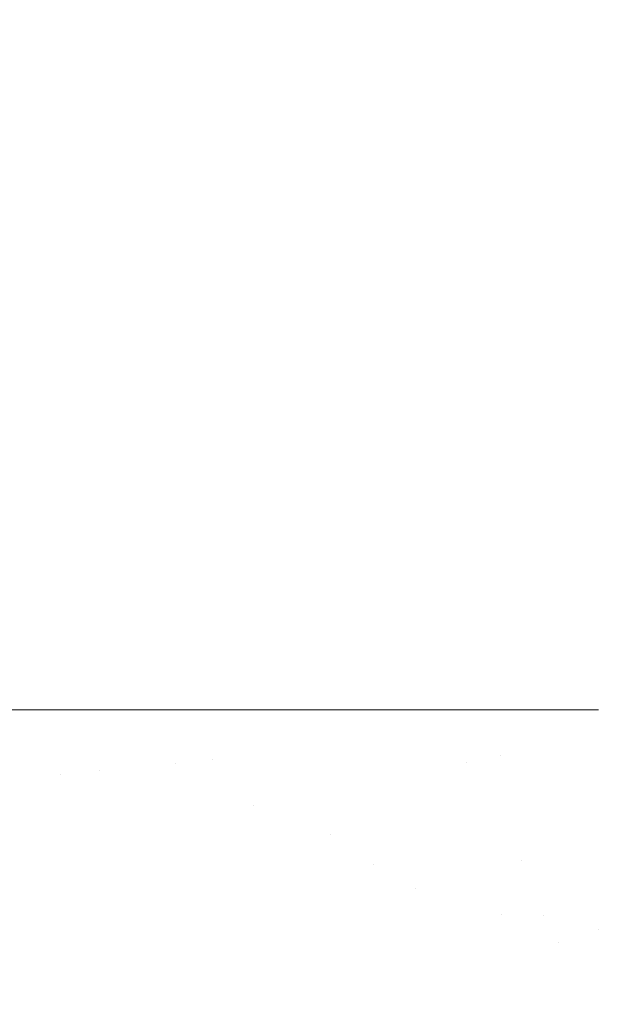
# Model space of a CAD drawing. Header units: centimetres. Extents: x -17.1 to 18.2, y 4.2 to 6.
# Tile 37 of 256: x -17.044 to -17.0246, y 4.2903 to 4.3234. Entities that reach past the tile are written whole.
import ezdxf

# ---------------------------------------------------------------- set-up
doc = ezdxf.new("R2010")
doc.units = ezdxf.units.CM
doc.header["$LTSCALE"] = 2.54
doc.layers.add('Lucido design-1', color=7, linetype='Continuous')

# ---------------------------------------------------------------- blocks, each defined once
blk = doc.blocks.new('Gruppo-3-1')
at = {"color": 7, "linetype": 'Continuous', "lineweight": 9}
for points, invisible_edges in [([(-17.045335, 5.900212, -2277.014743), (-17.044046, 5.900212, -2277.015526), (-17.044046, 4.300212, -2277.015526), (-17.045335, 4.300212, -2277.014743)], 10), ([(-17.042078, 5.900212, -2276.227727), (-17.044046, 5.900212, -2276.228814), (-17.044046, 4.300212, -2276.228814), (-17.042712, 4.300212, -2276.228077)], 10), ([(-17.042712, 4.300212, -2277.016263), (-17.044046, 4.300212, -2277.015526), (-17.044046, 5.900212, -2277.015526), (-17.042712, 5.900212, -2277.016263)], 10), ([(-17.042712, 4.300212, -2276.228077), (-17.042078, 4.300212, -2276.227727), (-17.042078, 5.900212, -2276.227727)], 10), ([(-17.042712, 5.900212, -2277.016263), (-17.042078, 5.900212, -2277.016613), (-17.042078, 4.300212, -2277.016613), (-17.042712, 4.300212, -2277.016263)], 10), ([(-17.042078, 4.300212, -2276.227727), (-17.040135, 4.300212, -2276.226756), (-17.040135, 5.900212, -2276.226756), (-17.041414, 5.900212, -2276.227395)], 10), ([(-17.041414, 5.900212, -2276.227395), (-17.042078, 5.900212, -2276.227727), (-17.042078, 4.300212, -2276.227727)], 10), ([(-17.041414, 4.300212, -2277.016945), (-17.042078, 4.300212, -2277.016613), (-17.042078, 5.900212, -2277.016613), (-17.041414, 5.900212, -2277.016945)], 10), ([(-17.041414, 5.900212, -2277.016945), (-17.040135, 5.900212, -2277.017584), (-17.040135, 4.300212, -2277.017584), (-17.041414, 4.300212, -2277.016945)], 10), ([(-17.038216, 5.900212, -2276.225895), (-17.040135, 5.900212, -2276.226756), (-17.040135, 4.300212, -2276.226756), (-17.038849, 4.300212, -2276.226179)], 10), ([(-17.038216, 4.300212, -2277.018445), (-17.040135, 4.300212, -2277.017584), (-17.040135, 5.900212, -2277.017584), (-17.038849, 5.900212, -2277.018161)], 10), ([(-17.038849, 4.300212, -2276.226179), (-17.038216, 4.300212, -2276.225895), (-17.038216, 5.900212, -2276.225895)], 10), ([(-17.038849, 5.900212, -2277.018161), (-17.038216, 5.900212, -2277.018445), (-17.038216, 4.300212, -2277.018445)], 10), ([(-17.037583, 5.900212, -2276.225642), (-17.038216, 5.900212, -2276.225895), (-17.038216, 4.300212, -2276.225895), (-17.037583, 4.300212, -2276.225642)], 10), ([(-17.037583, 4.300212, -2277.018698), (-17.038216, 4.300212, -2277.018445), (-17.038216, 5.900212, -2277.018445), (-17.037583, 5.900212, -2277.018698)], 10), ([(-17.037583, 4.300212, -2276.225642), (-17.036333, 4.300212, -2276.225142), (-17.036333, 5.900212, -2276.225142), (-17.037583, 5.900212, -2276.225642)], 10), ([(-17.037583, 5.900212, -2277.018698), (-17.036333, 5.900212, -2277.019198), (-17.036333, 4.300212, -2277.019198), (-17.037583, 4.300212, -2277.018698)], 10), ([(-17.036333, 4.300212, -2276.225142), (-17.036319, 4.300212, -2276.225136), (-17.036319, 5.900212, -2276.225136), (-17.036333, 5.900212, -2276.225142)], 10), ([(-17.036333, 5.900212, -2277.019198), (-17.036319, 5.900212, -2277.019204), (-17.036319, 4.300212, -2277.019204), (-17.036333, 4.300212, -2277.019198)], 10), ([(-17.036319, 5.900212, -2276.225136), (-17.036319, 4.300212, -2276.225136), (-17.034443, 4.300212, -2276.224474), (-17.034443, 5.900212, -2276.224474)], 5), ([(-17.036319, 4.300212, -2277.019204), (-17.036319, 5.900212, -2277.019204), (-17.034443, 5.900212, -2277.019866), (-17.034443, 4.300212, -2277.019866)], 5), ([(-17.032587, 5.900212, -2276.223904), (-17.034443, 5.900212, -2276.224474), (-17.034443, 4.300212, -2276.224474), (-17.033863, 4.300212, -2276.224296)], 10), ([(-17.034443, 5.900212, -2277.019866), (-17.032587, 5.900212, -2277.020436), (-17.032587, 4.300212, -2277.020436), (-17.033863, 4.300212, -2277.020044)], 10), ([(-17.033863, 4.300212, -2277.020044), (-17.034443, 4.300212, -2277.019866), (-17.034443, 5.900212, -2277.019866)], 10), ([(-17.033863, 4.300212, -2276.224296), (-17.032587, 4.300212, -2276.223904), (-17.032587, 5.900212, -2276.223904)], 10), ([(-17.030749, 5.900212, -2276.22342), (-17.032587, 5.900212, -2276.223904), (-17.032587, 4.300212, -2276.223904), (-17.031451, 4.300212, -2276.223605)], 10), ([(-17.031451, 4.300212, -2277.020735), (-17.032587, 4.300212, -2277.020436), (-17.032587, 5.900212, -2277.020436), (-17.031451, 5.900212, -2277.020735)], 10), ([(-17.031451, 4.300212, -2276.223605), (-17.030749, 4.300212, -2276.22342), (-17.030749, 5.900212, -2276.22342)], 10), ([(-17.031451, 5.900212, -2277.020735), (-17.030749, 5.900212, -2277.02092), (-17.030749, 4.300212, -2277.02092), (-17.031451, 4.300212, -2277.020735)], 10), ([(-17.028926, 5.900212, -2276.22302), (-17.030749, 5.900212, -2276.22342), (-17.030749, 4.300212, -2276.22342), (-17.029099, 4.300212, -2276.223058)], 10), ([(-17.030749, 5.900212, -2277.02092), (-17.028926, 5.900212, -2277.02132), (-17.028926, 4.300212, -2277.02132), (-17.030268, 4.300212, -2277.021025)], 10), ([(-17.030268, 4.300212, -2277.021025), (-17.030749, 4.300212, -2277.02092), (-17.030749, 5.900212, -2277.02092)], 10), ([(-17.029099, 4.300212, -2276.223058), (-17.028926, 4.300212, -2276.22302), (-17.028926, 5.900212, -2276.22302)], 10), ([(-17.027944, 5.900212, -2276.222846), (-17.028926, 5.900212, -2276.22302), (-17.028926, 4.300212, -2276.22302), (-17.027117, 4.300212, -2276.2227)], 10), ([(-17.027944, 4.300212, -2277.021494), (-17.028926, 4.300212, -2277.02132), (-17.028926, 5.900212, -2277.02132), (-17.027944, 5.900212, -2277.021494)], 10), ([(-17.027117, 4.300212, -2276.2227), (-17.027117, 5.900212, -2276.2227), (-17.027944, 5.900212, -2276.222846)], 9), ([(-17.027944, 5.900212, -2277.021494), (-17.027117, 5.900212, -2277.02164), (-17.027117, 4.300212, -2277.02164), (-17.027944, 4.300212, -2277.021494)], 10), ([(-17.026806, 5.900212, -2276.222658), (-17.027117, 5.900212, -2276.2227), (-17.027117, 4.300212, -2276.2227), (-17.026806, 4.300212, -2276.222658)], 10), ([(-17.027117, 5.900212, -2277.02164), (-17.025319, 5.900212, -2277.021883), (-17.025319, 4.300212, -2277.021883), (-17.026806, 4.300212, -2277.021682)], 10), ([(-17.026806, 4.300212, -2277.021682), (-17.027117, 4.300212, -2277.02164), (-17.027117, 5.900212, -2277.02164)], 10), ([(-17.026806, 4.300212, -2276.222658), (-17.025319, 4.300212, -2276.222457), (-17.025319, 5.900212, -2276.222457), (-17.026806, 5.900212, -2276.222658)], 10), ([(-17.023532, 5.900212, -2276.222288), (-17.025319, 5.900212, -2276.222457), (-17.025319, 4.300212, -2276.222457), (-17.024576, 4.300212, -2276.222387)], 10), ([(-17.024576, 4.300212, -2277.021953), (-17.025319, 4.300212, -2277.021883), (-17.025319, 5.900212, -2277.021883), (-17.024576, 5.900212, -2277.021953)], 10), ([(-17.045289, 4.297776, -2276.229588), (-17.043975, 4.297904, -2276.228801), (-17.044046, 4.300212, -2276.228814), (-17.045335, 4.300212, -2276.229597)], 11), ([(-17.045335, 4.300212, -2277.014743), (-17.044046, 4.300212, -2277.015526), (-17.043975, 4.297904, -2277.015539), (-17.045289, 4.297776, -2277.014752)], 14), ([(-17.042712, 4.300212, -2276.228077), (-17.044046, 4.300212, -2276.228814), (-17.043975, 4.297904, -2276.228801), (-17.04267, 4.298031, -2276.228068)], 14), ([(-17.04267, 4.298031, -2277.016272), (-17.043975, 4.297904, -2277.015539), (-17.044046, 4.300212, -2277.015526), (-17.042712, 4.300212, -2277.016263)], 11), ([(-17.042078, 4.300212, -2276.227727), (-17.042712, 4.300212, -2276.228077), (-17.04267, 4.298031, -2276.228068)], 10), ([(-17.04267, 4.298031, -2277.016272), (-17.042712, 4.300212, -2277.016263), (-17.042078, 4.300212, -2277.016613)], 9), ([(-17.04267, 4.298031, -2276.228068), (-17.041374, 4.298158, -2276.227386), (-17.042078, 4.300212, -2276.227727)], 11), ([(-17.041374, 4.298158, -2277.016954), (-17.04267, 4.298031, -2277.016272), (-17.042078, 4.300212, -2277.016613)], 11), ([(-17.04013, 4.300212, -2276.226754), (-17.042078, 4.300212, -2276.227727), (-17.041374, 4.298158, -2276.227386), (-17.040089, 4.298283, -2276.226754)], 14), ([(-17.042078, 4.300212, -2277.016613), (-17.041414, 4.300212, -2277.016945), (-17.041374, 4.298158, -2277.016954)], 10), ([(-17.040089, 4.298283, -2277.017586), (-17.041374, 4.298158, -2277.016954), (-17.041414, 4.300212, -2277.016945), (-17.04013, 4.300212, -2277.017586)], 11), ([(-17.040089, 4.298283, -2276.226754), (-17.038814, 4.298407, -2276.22617), (-17.038849, 4.300212, -2276.226179), (-17.04013, 4.300212, -2276.226754)], 11), ([(-17.04013, 4.300212, -2277.017586), (-17.038216, 4.300212, -2277.018445), (-17.038814, 4.298407, -2277.01817), (-17.040089, 4.298283, -2277.017586)], 14), ([(-17.038216, 4.300212, -2276.225895), (-17.038849, 4.300212, -2276.226179), (-17.038814, 4.298407, -2276.22617)], 10), ([(-17.038814, 4.298407, -2276.22617), (-17.037551, 4.298531, -2276.225633), (-17.037583, 4.300212, -2276.225642), (-17.038216, 4.300212, -2276.225895)], 11), ([(-17.038814, 4.298407, -2277.01817), (-17.038216, 4.300212, -2277.018445), (-17.037583, 4.300212, -2277.018698), (-17.037551, 4.298531, -2277.018707)], 13), ([(-17.036333, 4.300212, -2276.225142), (-17.037583, 4.300212, -2276.225642), (-17.037551, 4.298531, -2276.225633)], 10), ([(-17.037551, 4.298531, -2277.018707), (-17.037583, 4.300212, -2277.018698), (-17.036333, 4.300212, -2277.019198)], 9), ([(-17.037551, 4.298531, -2276.225633), (-17.036192, 4.297, -2276.225141), (-17.036333, 4.300212, -2276.225142)], 11), ([(-17.036333, 4.300212, -2277.019198), (-17.036192, 4.297, -2277.019198), (-17.037551, 4.298531, -2277.018707)], 11), ([(-17.036319, 4.300212, -2276.225136), (-17.036333, 4.300212, -2276.225142), (-17.036192, 4.297, -2276.225141)], 10), ([(-17.036192, 4.297, -2277.019198), (-17.036333, 4.300212, -2277.019198), (-17.036319, 4.300212, -2277.019204)], 9), ([(-17.036192, 4.297, -2276.225141), (-17.034962, 4.297249, -2276.224693), (-17.034443, 4.300212, -2276.224474), (-17.036319, 4.300212, -2276.225136)], 11), ([(-17.036319, 4.300212, -2277.019204), (-17.034443, 4.300212, -2277.019866), (-17.034962, 4.297249, -2277.019646), (-17.036192, 4.297, -2277.019198)], 14), ([(-17.034962, 4.297249, -2276.224693), (-17.033746, 4.297495, -2276.224288), (-17.033863, 4.300212, -2276.224296), (-17.034443, 4.300212, -2276.224474)], 11), ([(-17.034443, 4.300212, -2277.019866), (-17.033863, 4.300212, -2277.020044), (-17.033746, 4.297495, -2277.020052), (-17.034962, 4.297249, -2277.019646)], 14), ([(-17.032587, 4.300212, -2276.223904), (-17.033863, 4.300212, -2276.224296), (-17.033746, 4.297495, -2276.224288), (-17.032543, 4.297738, -2276.223922)], 14), ([(-17.032543, 4.297738, -2277.020418), (-17.033746, 4.297495, -2277.020052), (-17.033863, 4.300212, -2277.020044), (-17.032587, 4.300212, -2277.020436)], 11), ([(-17.032543, 4.297738, -2276.223922), (-17.031355, 4.297978, -2276.223596), (-17.031451, 4.300212, -2276.223605), (-17.032587, 4.300212, -2276.223904)], 11), ([(-17.032587, 4.300212, -2277.020436), (-17.031451, 4.300212, -2277.020735), (-17.031355, 4.297978, -2277.020744), (-17.032543, 4.297738, -2277.020418)], 14), ([(-17.030749, 4.300212, -2276.22342), (-17.031451, 4.300212, -2276.223605), (-17.031355, 4.297978, -2276.223596), (-17.030181, 4.298216, -2276.223307)], 14), ([(-17.031355, 4.297978, -2277.020744), (-17.031451, 4.300212, -2277.020735), (-17.030749, 4.300212, -2277.02092)], 9), ([(-17.030749, 4.300212, -2277.02092), (-17.030268, 4.300212, -2277.021025), (-17.030181, 4.298216, -2277.021032), (-17.031355, 4.297978, -2277.020744)], 14), ([(-17.030181, 4.298216, -2276.223307), (-17.029022, 4.29845, -2276.223055), (-17.029099, 4.300212, -2276.223058), (-17.030749, 4.300212, -2276.22342)], 11), ([(-17.030268, 4.300212, -2277.021025), (-17.028926, 4.300212, -2277.02132), (-17.029022, 4.29845, -2277.021285), (-17.030181, 4.298216, -2277.021032)], 14), ([(-17.028926, 4.300212, -2276.22302), (-17.029099, 4.300212, -2276.223058), (-17.029022, 4.29845, -2276.223055)], 10), ([(-17.029022, 4.29845, -2276.223055), (-17.027878, 4.298681, -2276.222837), (-17.027117, 4.300212, -2276.2227), (-17.028926, 4.300212, -2276.22302)], 11), ([(-17.029022, 4.29845, -2277.021285), (-17.028926, 4.300212, -2277.02132), (-17.027944, 4.300212, -2277.021494), (-17.027878, 4.298681, -2277.021503)], 13), ([(-17.027878, 4.298681, -2277.021503), (-17.027944, 4.300212, -2277.021494), (-17.027117, 4.300212, -2277.02164)], 9), ([(-17.027878, 4.298681, -2276.222837), (-17.02675, 4.298909, -2276.222653), (-17.026806, 4.300212, -2276.222658), (-17.027117, 4.300212, -2276.2227)], 11), ([(-17.027117, 4.300212, -2277.02164), (-17.02764, 4.296983, -2277.021503), (-17.027878, 4.298681, -2277.021503)], 11), ([(-17.027117, 4.300212, -2277.02164), (-17.026806, 4.300212, -2277.021682), (-17.026547, 4.297465, -2277.021687), (-17.02764, 4.296983, -2277.021503)], 14), ([(-17.025319, 4.300212, -2276.222457), (-17.026806, 4.300212, -2276.222658), (-17.02675, 4.298909, -2276.222653), (-17.025637, 4.299135, -2276.2225)], 14), ([(-17.025469, 4.297939, -2277.02184), (-17.026547, 4.297465, -2277.021687), (-17.026806, 4.300212, -2277.021682), (-17.025319, 4.300212, -2277.021883)], 11), ([(-17.025637, 4.299135, -2276.2225), (-17.024539, 4.299356, -2276.222378), (-17.024576, 4.300212, -2276.222387), (-17.025319, 4.300212, -2276.222457)], 11), ([(-17.025319, 4.300212, -2277.021883), (-17.024576, 4.300212, -2277.021953), (-17.024406, 4.298407, -2277.021962), (-17.025469, 4.297939, -2277.02184)], 14), ([(-17.025469, 4.297939, -2276.2225), (-17.024406, 4.298407, -2276.222378), (-17.024539, 4.299356, -2276.222378), (-17.025637, 4.299135, -2276.2225)], 15), ([(-17.02764, 4.296983, -2276.222837), (-17.026547, 4.297465, -2276.222653), (-17.02675, 4.298909, -2276.222653), (-17.027878, 4.298681, -2276.222837)], 15), ([(-17.025637, 4.299135, -2276.2225), (-17.02675, 4.298909, -2276.222653), (-17.026547, 4.297465, -2276.222653), (-17.025469, 4.297939, -2276.2225)], 15), ([(-17.027878, 4.298681, -2276.222837), (-17.029022, 4.29845, -2276.223055), (-17.028748, 4.296495, -2276.223055), (-17.02764, 4.296983, -2276.222837)], 15), ([(-17.027878, 4.298681, -2277.021503), (-17.02764, 4.296983, -2277.021503), (-17.028748, 4.296495, -2277.021285), (-17.029022, 4.29845, -2277.021285)], 15), ([(-17.040089, 4.298283, -2276.226754), (-17.041374, 4.298158, -2276.227386), (-17.041231, 4.295981, -2276.227386), (-17.039954, 4.296239, -2276.226754)], 15), ([(-17.039954, 4.296239, -2277.017586), (-17.041231, 4.295981, -2277.016954), (-17.041374, 4.298158, -2277.016954), (-17.040089, 4.298283, -2277.017586)], 15), ([(-17.039954, 4.296239, -2276.226754), (-17.038688, 4.296495, -2276.22617), (-17.038814, 4.298407, -2276.22617), (-17.040089, 4.298283, -2276.226754)], 15), ([(-17.040089, 4.298283, -2277.017586), (-17.038814, 4.298407, -2277.01817), (-17.038688, 4.296495, -2277.01817), (-17.039954, 4.296239, -2277.017586)], 15), ([(-17.038814, 4.298407, -2276.22617), (-17.038688, 4.296495, -2276.22617), (-17.037434, 4.296749, -2276.225633), (-17.037551, 4.298531, -2276.225633)], 15), ([(-17.037551, 4.298531, -2277.018707), (-17.037434, 4.296749, -2277.018707), (-17.038688, 4.296495, -2277.01817), (-17.038814, 4.298407, -2277.01817)], 15), ([(-17.037551, 4.298531, -2276.225633), (-17.037434, 4.296749, -2276.225633), (-17.036192, 4.297, -2276.225141)], 11), ([(-17.036192, 4.297, -2277.019198), (-17.037434, 4.296749, -2277.018707), (-17.037551, 4.298531, -2277.018707)], 11), ([(-17.029871, 4.296001, -2276.223307), (-17.028748, 4.296495, -2276.223055), (-17.029022, 4.29845, -2276.223055), (-17.030181, 4.298216, -2276.223307)], 15), ([(-17.030181, 4.298216, -2277.021032), (-17.029022, 4.29845, -2277.021285), (-17.028748, 4.296495, -2277.021285), (-17.029871, 4.296001, -2277.021032)], 15), ([(-17.02514, 4.296655, -2276.2225), (-17.024145, 4.297388, -2276.222378), (-17.024406, 4.298407, -2276.222378), (-17.025469, 4.297939, -2276.2225)], 15), ([(-17.025469, 4.297939, -2277.02184), (-17.024406, 4.298407, -2277.021962), (-17.024145, 4.297388, -2277.021962), (-17.02514, 4.296655, -2277.02184)], 15), ([(-17.04267, 4.298031, -2276.228068), (-17.043975, 4.297904, -2276.228801), (-17.043815, 4.295459, -2276.228801), (-17.042518, 4.295721, -2276.228068)], 15), ([(-17.042518, 4.295721, -2277.016272), (-17.043815, 4.295459, -2277.015539), (-17.043975, 4.297904, -2277.015539), (-17.04267, 4.298031, -2277.016272)], 15), ([(-17.042518, 4.295721, -2276.228068), (-17.041231, 4.295981, -2276.227386), (-17.041374, 4.298158, -2276.227386), (-17.04267, 4.298031, -2276.228068)], 15), ([(-17.04267, 4.298031, -2277.016272), (-17.041374, 4.298158, -2277.016954), (-17.041231, 4.295981, -2277.016954), (-17.042518, 4.295721, -2277.016272)], 15), ([(-17.032159, 4.294993, -2276.223922), (-17.031008, 4.2955, -2276.223596), (-17.031355, 4.297978, -2276.223596), (-17.032543, 4.297738, -2276.223922)], 15), ([(-17.032543, 4.297738, -2277.020418), (-17.031355, 4.297978, -2277.020744), (-17.031008, 4.2955, -2277.020744), (-17.032159, 4.294993, -2277.020418)], 15), ([(-17.030181, 4.298216, -2276.223307), (-17.031355, 4.297978, -2276.223596), (-17.031008, 4.2955, -2276.223596), (-17.029871, 4.296001, -2276.223307)], 15), ([(-17.029871, 4.296001, -2277.021032), (-17.031008, 4.2955, -2277.020744), (-17.031355, 4.297978, -2277.020744), (-17.030181, 4.298216, -2277.021032)], 15), ([(-17.025469, 4.297939, -2276.2225), (-17.026547, 4.297465, -2276.222653), (-17.02615, 4.295912, -2276.222653), (-17.02514, 4.296655, -2276.2225)], 15), ([(-17.02514, 4.296655, -2277.02184), (-17.02615, 4.295912, -2277.021687), (-17.026547, 4.297465, -2277.021687), (-17.025469, 4.297939, -2277.02184)], 15), ([(-17.045119, 4.295195, -2276.229588), (-17.043815, 4.295459, -2276.228801), (-17.043975, 4.297904, -2276.228801), (-17.045289, 4.297776, -2276.229588)], 15), ([(-17.045289, 4.297776, -2277.014752), (-17.043975, 4.297904, -2277.015539), (-17.043815, 4.295459, -2277.015539), (-17.045119, 4.295195, -2277.014752)], 15), ([(-17.032159, 4.294993, -2276.223922), (-17.032543, 4.297738, -2276.223922), (-17.033746, 4.297495, -2276.224288), (-17.033579, 4.296022, -2276.224288)], 15), ([(-17.033579, 4.296022, -2277.020052), (-17.033746, 4.297495, -2277.020052), (-17.032543, 4.297738, -2277.020418), (-17.032159, 4.294993, -2277.020418)], 15), ([(-17.03478, 4.295642, -2276.224693), (-17.034962, 4.297249, -2276.224693), (-17.036192, 4.297, -2276.225141), (-17.035994, 4.295259, -2276.225141)], 15), ([(-17.035994, 4.295259, -2277.019198), (-17.036192, 4.297, -2277.019198), (-17.034962, 4.297249, -2277.019646), (-17.03478, 4.295642, -2277.019646)], 15), ([(-17.033579, 4.296022, -2276.224288), (-17.033746, 4.297495, -2276.224288), (-17.034962, 4.297249, -2276.224693), (-17.03478, 4.295642, -2276.224693)], 15), ([(-17.03478, 4.295642, -2277.019646), (-17.034962, 4.297249, -2277.019646), (-17.033746, 4.297495, -2277.020052), (-17.033579, 4.296022, -2277.020052)], 15), ([(-17.027173, 4.295159, -2276.222837), (-17.02615, 4.295912, -2276.222653), (-17.026547, 4.297465, -2276.222653), (-17.02764, 4.296983, -2276.222837)], 15), ([(-17.02764, 4.296983, -2277.021503), (-17.026547, 4.297465, -2277.021687), (-17.02615, 4.295912, -2277.021687), (-17.027173, 4.295159, -2277.021503)], 15), ([(-17.024609, 4.295342, -2276.2225), (-17.023723, 4.296345, -2276.222378), (-17.024145, 4.297388, -2276.222378), (-17.02514, 4.296655, -2276.2225)], 15), ([(-17.02514, 4.296655, -2277.02184), (-17.024145, 4.297388, -2277.021962), (-17.023723, 4.296345, -2277.021962), (-17.024609, 4.295342, -2277.02184)], 15), ([(-17.035994, 4.295259, -2276.225141), (-17.036192, 4.297, -2276.225141), (-17.037434, 4.296749, -2276.225633), (-17.037221, 4.294871, -2276.225633)], 15), ([(-17.037221, 4.294871, -2277.018707), (-17.037434, 4.296749, -2277.018707), (-17.036192, 4.297, -2277.019198), (-17.035994, 4.295259, -2277.019198)], 15), ([(-17.027173, 4.295159, -2276.222837), (-17.02764, 4.296983, -2276.222837), (-17.028748, 4.296495, -2276.223055), (-17.028517, 4.295459, -2276.223055)], 15), ([(-17.027173, 4.295159, -2277.021503), (-17.028211, 4.294395, -2277.021285), (-17.028748, 4.296495, -2277.021285), (-17.02764, 4.296983, -2277.021503)], 15), ([(-17.037221, 4.294871, -2276.225633), (-17.037434, 4.296749, -2276.225633), (-17.038688, 4.296495, -2276.22617), (-17.03846, 4.29448, -2276.22617)], 15), ([(-17.03846, 4.29448, -2277.01817), (-17.038688, 4.296495, -2277.01817), (-17.037434, 4.296749, -2277.018707), (-17.037221, 4.294871, -2277.018707)], 15), ([(-17.02514, 4.296655, -2276.2225), (-17.02615, 4.295912, -2276.222653), (-17.025507, 4.294325, -2276.222653), (-17.024609, 4.295342, -2276.2225)], 15), ([(-17.024609, 4.295342, -2277.02184), (-17.025507, 4.294325, -2277.021687), (-17.02615, 4.295912, -2277.021687), (-17.02514, 4.296655, -2277.02184)], 15), ([(-17.03971, 4.294085, -2276.226754), (-17.03846, 4.29448, -2276.22617), (-17.038688, 4.296495, -2276.22617), (-17.039954, 4.296239, -2276.226754)], 15), ([(-17.039954, 4.296239, -2277.017586), (-17.038688, 4.296495, -2277.01817), (-17.03846, 4.29448, -2277.01817), (-17.03971, 4.294085, -2277.017586)], 15), ([(-17.029609, 4.294826, -2276.223307), (-17.028517, 4.295459, -2276.223055), (-17.028748, 4.296495, -2276.223055), (-17.029871, 4.296001, -2276.223307)], 15), ([(-17.029871, 4.296001, -2277.021032), (-17.028748, 4.296495, -2277.021285), (-17.028211, 4.294395, -2277.021285), (-17.029262, 4.293621, -2277.021032)], 15), ([(-17.023843, 4.294097, -2276.2225), (-17.023115, 4.295356, -2276.222378), (-17.023723, 4.296345, -2276.222378), (-17.024609, 4.295342, -2276.2225)], 15), ([(-17.024609, 4.295342, -2277.02184), (-17.023723, 4.296345, -2277.021962), (-17.023115, 4.295356, -2277.021962), (-17.023843, 4.294097, -2277.02184)], 15), ([(-17.042242, 4.293286, -2276.228068), (-17.040971, 4.293687, -2276.227386), (-17.041231, 4.295981, -2276.227386), (-17.042518, 4.295721, -2276.228068)], 15), ([(-17.042518, 4.295721, -2277.016272), (-17.041231, 4.295981, -2277.016954), (-17.040971, 4.293687, -2277.016954), (-17.042242, 4.293286, -2277.016272)], 15), ([(-17.039954, 4.296239, -2276.226754), (-17.041231, 4.295981, -2276.227386), (-17.040971, 4.293687, -2276.227386), (-17.03971, 4.294085, -2276.226754)], 15), ([(-17.03971, 4.294085, -2277.017586), (-17.040971, 4.293687, -2277.016954), (-17.041231, 4.295981, -2277.016954), (-17.039954, 4.296239, -2277.017586)], 15), ([(-17.03478, 4.295642, -2276.224693), (-17.034502, 4.293961, -2276.224693), (-17.033324, 4.29448, -2276.224288), (-17.033579, 4.296022, -2276.224288)], 15), ([(-17.033579, 4.296022, -2277.020052), (-17.033324, 4.29448, -2277.020052), (-17.034502, 4.293961, -2277.019646), (-17.03478, 4.295642, -2277.019646)], 15), ([(-17.033579, 4.296022, -2276.224288), (-17.033324, 4.29448, -2276.224288), (-17.032159, 4.294993, -2276.223922)], 11), ([(-17.032159, 4.294993, -2277.020418), (-17.033324, 4.29448, -2277.020052), (-17.033579, 4.296022, -2277.020052)], 11), ([(-17.029871, 4.296001, -2276.223307), (-17.031008, 4.2955, -2276.223596), (-17.030715, 4.294186, -2276.223596), (-17.029609, 4.294826, -2276.223307)], 15), ([(-17.030715, 4.294186, -2277.020744), (-17.031008, 4.2955, -2277.020744), (-17.029871, 4.296001, -2277.021032), (-17.029262, 4.293621, -2277.021032)], 15), ([(-17.042518, 4.295721, -2276.228068), (-17.043815, 4.295459, -2276.228801), (-17.043522, 4.292882, -2276.228801), (-17.042242, 4.293286, -2276.228068)], 15), ([(-17.042242, 4.293286, -2277.016272), (-17.043522, 4.292882, -2277.015539), (-17.043815, 4.295459, -2277.015539), (-17.042518, 4.295721, -2277.016272)], 15), ([(-17.035994, 4.295259, -2276.225141), (-17.035693, 4.293437, -2276.225141), (-17.034502, 4.293961, -2276.224693), (-17.03478, 4.295642, -2276.224693)], 15), ([(-17.03478, 4.295642, -2277.019646), (-17.034502, 4.293961, -2277.019646), (-17.035693, 4.293437, -2277.019198), (-17.035994, 4.295259, -2277.019198)], 15), ([(-17.026418, 4.293293, -2276.222837), (-17.025507, 4.294325, -2276.222653), (-17.02615, 4.295912, -2276.222653), (-17.027173, 4.295159, -2276.222837)], 15), ([(-17.027173, 4.295159, -2277.021503), (-17.02615, 4.295912, -2277.021687), (-17.025507, 4.294325, -2277.021687), (-17.026418, 4.293293, -2277.021503)], 15), ([(-17.044811, 4.292475, -2276.229588), (-17.043522, 4.292882, -2276.228801), (-17.043815, 4.295459, -2276.228801), (-17.045119, 4.295195, -2276.229588)], 15), ([(-17.045119, 4.295195, -2277.014752), (-17.043815, 4.295459, -2277.015539), (-17.043522, 4.292882, -2277.015539), (-17.044811, 4.292475, -2277.014752)], 15), ([(-17.037221, 4.294871, -2276.225633), (-17.036896, 4.292907, -2276.225633), (-17.035693, 4.293437, -2276.225141), (-17.035994, 4.295259, -2276.225141)], 15), ([(-17.035994, 4.295259, -2277.019198), (-17.035693, 4.293437, -2277.019198), (-17.036896, 4.292907, -2277.018707), (-17.037221, 4.294871, -2277.018707)], 15), ([(-17.031834, 4.293538, -2276.223922), (-17.030715, 4.294186, -2276.223596), (-17.031008, 4.2955, -2276.223596), (-17.032159, 4.294993, -2276.223922)], 15), ([(-17.031834, 4.293538, -2277.020418), (-17.032159, 4.294993, -2277.020418), (-17.031008, 4.2955, -2277.020744), (-17.030715, 4.294186, -2277.020744)], 15), ([(-17.029262, 4.293621, -2276.223307), (-17.028211, 4.294395, -2276.223055), (-17.028517, 4.295459, -2276.223055), (-17.029609, 4.294826, -2276.223307)], 15), ([(-17.028517, 4.295459, -2276.223055), (-17.028211, 4.294395, -2276.223055), (-17.027173, 4.295159, -2276.222837)], 11), ([(-17.024609, 4.295342, -2276.2225), (-17.025507, 4.294325, -2276.222653), (-17.024582, 4.292819, -2276.222653), (-17.023843, 4.294097, -2276.2225)], 15), ([(-17.023843, 4.294097, -2277.02184), (-17.024582, 4.292819, -2277.021687), (-17.025507, 4.294325, -2277.021687), (-17.024609, 4.295342, -2277.02184)], 15), ([(-17.032159, 4.294993, -2276.223922), (-17.033324, 4.29448, -2276.224288), (-17.032967, 4.292882, -2276.224288), (-17.031834, 4.293538, -2276.223922)], 15), ([(-17.032967, 4.292882, -2277.020052), (-17.033324, 4.29448, -2277.020052), (-17.032159, 4.294993, -2277.020418), (-17.031834, 4.293538, -2277.020418)], 15), ([(-17.026418, 4.293293, -2276.222837), (-17.027173, 4.295159, -2276.222837), (-17.028211, 4.294395, -2276.223055), (-17.027822, 4.293319, -2276.223055)], 15), ([(-17.027822, 4.293319, -2277.021285), (-17.028211, 4.294395, -2277.021285), (-17.027173, 4.295159, -2277.021503), (-17.026418, 4.293293, -2277.021503)], 15), ([(-17.03846, 4.29448, -2276.22617), (-17.038111, 4.292372, -2276.22617), (-17.036896, 4.292907, -2276.225633), (-17.037221, 4.294871, -2276.225633)], 15), ([(-17.037221, 4.294871, -2277.018707), (-17.036896, 4.292907, -2277.018707), (-17.038111, 4.292372, -2277.01817), (-17.03846, 4.29448, -2277.01817)], 15), ([(-17.029609, 4.294826, -2276.223307), (-17.030715, 4.294186, -2276.223596), (-17.030327, 4.292838, -2276.223596), (-17.029262, 4.293621, -2276.223307)], 15), ([(-17.039337, 4.291832, -2276.226754), (-17.038111, 4.292372, -2276.22617), (-17.03846, 4.29448, -2276.22617), (-17.03971, 4.294085, -2276.226754)], 15), ([(-17.03971, 4.294085, -2277.017586), (-17.03846, 4.29448, -2277.01817), (-17.038111, 4.292372, -2277.01817), (-17.039337, 4.291832, -2277.017586)], 15), ([(-17.034113, 4.292218, -2276.224693), (-17.032967, 4.292882, -2276.224288), (-17.033324, 4.29448, -2276.224288), (-17.034502, 4.293961, -2276.224693)], 15), ([(-17.034502, 4.293961, -2277.019646), (-17.033324, 4.29448, -2277.020052), (-17.032967, 4.292882, -2277.020052), (-17.034113, 4.292218, -2277.019646)], 15), ([(-17.028821, 4.292402, -2276.223307), (-17.027822, 4.293319, -2276.223055), (-17.028211, 4.294395, -2276.223055), (-17.029262, 4.293621, -2276.223307)], 15), ([(-17.029262, 4.293621, -2277.021032), (-17.028211, 4.294395, -2277.021285), (-17.027822, 4.293319, -2277.021285), (-17.028821, 4.292402, -2277.021032)], 15), ([(-17.024582, 4.292819, -2276.222653), (-17.025507, 4.294325, -2276.222653), (-17.026418, 4.293293, -2276.222837), (-17.025918, 4.292386, -2276.222837)], 15), ([(-17.025918, 4.292386, -2277.021503), (-17.026418, 4.293293, -2277.021503), (-17.025507, 4.294325, -2277.021687), (-17.024582, 4.292819, -2277.021687)], 15), ([(-17.03971, 4.294085, -2276.226754), (-17.040971, 4.293687, -2276.227386), (-17.040574, 4.291287, -2276.227386), (-17.039337, 4.291832, -2276.226754)], 15), ([(-17.039337, 4.291832, -2277.017586), (-17.040574, 4.291287, -2277.016954), (-17.040971, 4.293687, -2277.016954), (-17.03971, 4.294085, -2277.017586)], 15), ([(-17.034502, 4.293961, -2276.224693), (-17.035693, 4.293437, -2276.225141), (-17.035271, 4.291547, -2276.225141), (-17.034113, 4.292218, -2276.224693)], 15), ([(-17.034113, 4.292218, -2277.019646), (-17.035271, 4.291547, -2277.019198), (-17.035693, 4.293437, -2277.019198), (-17.034502, 4.293961, -2277.019646)], 15), ([(-17.031404, 4.292044, -2276.223922), (-17.030327, 4.292838, -2276.223596), (-17.030715, 4.294186, -2276.223596), (-17.031834, 4.293538, -2276.223922)], 15), ([(-17.030715, 4.294186, -2277.020744), (-17.030327, 4.292838, -2277.020744), (-17.031404, 4.292044, -2277.020418), (-17.031834, 4.293538, -2277.020418)], 15), ([(-17.029262, 4.293621, -2277.021032), (-17.030327, 4.292838, -2277.020744), (-17.030715, 4.294186, -2277.020744)], 11), ([(-17.023843, 4.294097, -2276.2225), (-17.024582, 4.292819, -2276.222653), (-17.024009, 4.292146, -2276.222653), (-17.023369, 4.29354, -2276.2225)], 15), ([(-17.023369, 4.29354, -2277.02184), (-17.024009, 4.292146, -2277.021687), (-17.024582, 4.292819, -2277.021687), (-17.023843, 4.294097, -2277.02184)], 15), ([(-17.04182, 4.290738, -2276.228068), (-17.040574, 4.291287, -2276.227386), (-17.040971, 4.293687, -2276.227386), (-17.042242, 4.293286, -2276.228068)], 15), ([(-17.042242, 4.293286, -2277.016272), (-17.040971, 4.293687, -2277.016954), (-17.040574, 4.291287, -2277.016954), (-17.04182, 4.290738, -2277.016272)], 15), ([(-17.029262, 4.293621, -2276.223307), (-17.030327, 4.292838, -2276.223596), (-17.029833, 4.291473, -2276.223596), (-17.028821, 4.292402, -2276.223307)], 15), ([(-17.028821, 4.292402, -2277.021032), (-17.029833, 4.291473, -2277.020744), (-17.030327, 4.292838, -2277.020744), (-17.029262, 4.293621, -2277.021032)], 15), ([(-17.042242, 4.293286, -2276.228068), (-17.043522, 4.292882, -2276.228801), (-17.043076, 4.290185, -2276.228801), (-17.04182, 4.290738, -2276.228068)], 15), ([(-17.04182, 4.290738, -2277.016272), (-17.043076, 4.290185, -2277.015539), (-17.043522, 4.292882, -2277.015539), (-17.042242, 4.293286, -2277.016272)], 15), ([(-17.036441, 4.29087, -2276.225633), (-17.035271, 4.291547, -2276.225141), (-17.035693, 4.293437, -2276.225141), (-17.036896, 4.292907, -2276.225633)], 15), ([(-17.036896, 4.292907, -2277.018707), (-17.035693, 4.293437, -2277.019198), (-17.035271, 4.291547, -2277.019198), (-17.036441, 4.29087, -2277.018707)], 15), ([(-17.031834, 4.293538, -2276.223922), (-17.032967, 4.292882, -2276.224288), (-17.032495, 4.291242, -2276.224288), (-17.031404, 4.292044, -2276.223922)], 15), ([(-17.031834, 4.293538, -2277.020418), (-17.031404, 4.292044, -2277.020418), (-17.032495, 4.291242, -2277.020052), (-17.032967, 4.292882, -2277.020052)], 15), ([(-17.028277, 4.291188, -2276.223307), (-17.027342, 4.292247, -2276.223055), (-17.027822, 4.293319, -2276.223055), (-17.028821, 4.292402, -2276.223307)], 15), ([(-17.028821, 4.292402, -2277.021032), (-17.027822, 4.293319, -2277.021285), (-17.027342, 4.292247, -2277.021285), (-17.028277, 4.291188, -2277.021032)], 15), ([(-17.027822, 4.293319, -2276.223055), (-17.027342, 4.292247, -2276.223055), (-17.026418, 4.293293, -2276.222837)], 11), ([(-17.026418, 4.293293, -2277.021503), (-17.027342, 4.292247, -2277.021285), (-17.027822, 4.293319, -2277.021285)], 11), ([(-17.025918, 4.292386, -2276.222837), (-17.026418, 4.293293, -2276.222837), (-17.027342, 4.292247, -2276.223055), (-17.026765, 4.291203, -2276.223055)], 15), ([(-17.026765, 4.291203, -2277.021285), (-17.027342, 4.292247, -2277.021285), (-17.026418, 4.293293, -2277.021503), (-17.025918, 4.292386, -2277.021503)], 15), ([(-17.044339, 4.289629, -2276.229588), (-17.043076, 4.290185, -2276.228801), (-17.043522, 4.292882, -2276.228801), (-17.044811, 4.292475, -2276.229588)], 15), ([(-17.044811, 4.292475, -2277.014752), (-17.043522, 4.292882, -2277.015539), (-17.043076, 4.290185, -2277.015539), (-17.044339, 4.289629, -2277.014752)], 15), ([(-17.036896, 4.292907, -2276.225633), (-17.038111, 4.292372, -2276.22617), (-17.037623, 4.290185, -2276.22617), (-17.036441, 4.29087, -2276.225633)], 15), ([(-17.036441, 4.29087, -2277.018707), (-17.037623, 4.290185, -2277.01817), (-17.038111, 4.292372, -2277.01817), (-17.036896, 4.292907, -2277.018707)], 15), ([(-17.033598, 4.29043, -2276.224693), (-17.032495, 4.291242, -2276.224288), (-17.032967, 4.292882, -2276.224288), (-17.034113, 4.292218, -2276.224693)], 15), ([(-17.034113, 4.292218, -2277.019646), (-17.032967, 4.292882, -2277.020052), (-17.032495, 4.291242, -2277.020052), (-17.033598, 4.29043, -2277.019646)], 15), ([(-17.030858, 4.290533, -2276.223922), (-17.029833, 4.291473, -2276.223596), (-17.030327, 4.292838, -2276.223596), (-17.031404, 4.292044, -2276.223922)], 15), ([(-17.031404, 4.292044, -2277.020418), (-17.030327, 4.292838, -2277.020744), (-17.029833, 4.291473, -2277.020744), (-17.030858, 4.290533, -2277.020418)], 15), ([(-17.025918, 4.292386, -2276.222837), (-17.02533, 4.291524, -2276.222837), (-17.024582, 4.292819, -2276.222653)], 11), ([(-17.024582, 4.292819, -2277.021687), (-17.02533, 4.291524, -2277.021503), (-17.025918, 4.292386, -2277.021503)], 11), ([(-17.024657, 4.290732, -2276.222837), (-17.024009, 4.292146, -2276.222653), (-17.024582, 4.292819, -2276.222653), (-17.02533, 4.291524, -2276.222837)], 15), ([(-17.02533, 4.291524, -2277.021503), (-17.024582, 4.292819, -2277.021687), (-17.024009, 4.292146, -2277.021687), (-17.024657, 4.290732, -2277.021503)], 15), ([(-17.038815, 4.289495, -2276.226754), (-17.037623, 4.290185, -2276.22617), (-17.038111, 4.292372, -2276.22617), (-17.039337, 4.291832, -2276.226754)], 15), ([(-17.039337, 4.291832, -2277.017586), (-17.038111, 4.292372, -2277.01817), (-17.037623, 4.290185, -2277.01817), (-17.038815, 4.289495, -2277.017586)], 15), ([(-17.028821, 4.292402, -2276.223307), (-17.029833, 4.291473, -2276.223596), (-17.029225, 4.290115, -2276.223596), (-17.028277, 4.291188, -2276.223307)], 15), ([(-17.028277, 4.291188, -2277.021032), (-17.029225, 4.290115, -2277.020744), (-17.029833, 4.291473, -2277.020744), (-17.028821, 4.292402, -2277.021032)], 15), ([(-17.026765, 4.291203, -2276.223055), (-17.026089, 4.290211, -2276.223055), (-17.02533, 4.291524, -2276.222837), (-17.025918, 4.292386, -2276.222837)], 15), ([(-17.025918, 4.292386, -2277.021503), (-17.02533, 4.291524, -2277.021503), (-17.026089, 4.290211, -2277.021285), (-17.026765, 4.291203, -2277.021285)], 15), ([(-17.034113, 4.292218, -2276.224693), (-17.035271, 4.291547, -2276.225141), (-17.034713, 4.289609, -2276.225141), (-17.033598, 4.29043, -2276.224693)], 15), ([(-17.033598, 4.29043, -2277.019646), (-17.034713, 4.289609, -2277.019198), (-17.035271, 4.291547, -2277.019198), (-17.034113, 4.292218, -2277.019646)], 15), ([(-17.031404, 4.292044, -2276.223922), (-17.032495, 4.291242, -2276.224288), (-17.031895, 4.289582, -2276.224288), (-17.030858, 4.290533, -2276.223922)], 15), ([(-17.030858, 4.290533, -2277.020418), (-17.031895, 4.289582, -2277.020052), (-17.032495, 4.291242, -2277.020052), (-17.031404, 4.292044, -2277.020418)], 15), ([(-17.027624, 4.290005, -2276.223307), (-17.026765, 4.291203, -2276.223055), (-17.027342, 4.292247, -2276.223055), (-17.028277, 4.291188, -2276.223307)], 15), ([(-17.028277, 4.291188, -2277.021032), (-17.027342, 4.292247, -2277.021285), (-17.026765, 4.291203, -2277.021285), (-17.027624, 4.290005, -2277.021032)], 15), ([(-17.023903, 4.290037, -2276.222837), (-17.023367, 4.291554, -2276.222653), (-17.024009, 4.292146, -2276.222653), (-17.024657, 4.290732, -2276.222837)], 15), ([(-17.024657, 4.290732, -2277.021503), (-17.024009, 4.292146, -2277.021687), (-17.023367, 4.291554, -2277.021687), (-17.023903, 4.290037, -2277.021503)], 15), ([(-17.039337, 4.291832, -2276.226754), (-17.040574, 4.291287, -2276.227386), (-17.040018, 4.288798, -2276.227386), (-17.038815, 4.289495, -2276.226754)], 15), ([(-17.038815, 4.289495, -2277.017586), (-17.040018, 4.288798, -2277.016954), (-17.040574, 4.291287, -2277.016954), (-17.039337, 4.291832, -2277.017586)], 15), ([(-17.041231, 4.288096, -2276.228068), (-17.040018, 4.288798, -2276.227386), (-17.040574, 4.291287, -2276.227386), (-17.04182, 4.290738, -2276.228068)], 15), ([(-17.04182, 4.290738, -2277.016272), (-17.040574, 4.291287, -2277.016954), (-17.040018, 4.288798, -2277.016954), (-17.041231, 4.288096, -2277.016272)], 15), ([(-17.03584, 4.28878, -2276.225633), (-17.034713, 4.289609, -2276.225141), (-17.035271, 4.291547, -2276.225141), (-17.036441, 4.29087, -2276.225633)], 15), ([(-17.036441, 4.29087, -2277.018707), (-17.035271, 4.291547, -2277.019198), (-17.034713, 4.289609, -2277.019198), (-17.03584, 4.28878, -2277.018707)], 15), ([(-17.030184, 4.289029, -2276.223922), (-17.029225, 4.290115, -2276.223596), (-17.029833, 4.291473, -2276.223596), (-17.030858, 4.290533, -2276.223922)], 15), ([(-17.030858, 4.290533, -2277.020418), (-17.029833, 4.291473, -2277.020744), (-17.029225, 4.290115, -2277.020744), (-17.030184, 4.289029, -2277.020418)], 15), ([(-17.02533, 4.291524, -2276.222837), (-17.026089, 4.290211, -2276.223055), (-17.025314, 4.2893, -2276.223055), (-17.024657, 4.290732, -2276.222837)], 15), ([(-17.024657, 4.290732, -2277.021503), (-17.025314, 4.2893, -2277.021285), (-17.026089, 4.290211, -2277.021285), (-17.02533, 4.291524, -2277.021503)], 15), ([(-17.032943, 4.28862, -2276.224693), (-17.031895, 4.289582, -2276.224288), (-17.032495, 4.291242, -2276.224288), (-17.033598, 4.29043, -2276.224693)], 15), ([(-17.033598, 4.29043, -2277.019646), (-17.032495, 4.291242, -2277.020052), (-17.031895, 4.289582, -2277.020052), (-17.032943, 4.28862, -2277.019646)], 15), ([(-17.028277, 4.291188, -2276.223307), (-17.029225, 4.290115, -2276.223596), (-17.028494, 4.288791, -2276.223596), (-17.027624, 4.290005, -2276.223307)], 15), ([(-17.027624, 4.290005, -2277.021032), (-17.028494, 4.288791, -2277.020744), (-17.029225, 4.290115, -2277.020744), (-17.028277, 4.291188, -2277.021032)], 15), ([(-17.026858, 4.28888, -2276.223307), (-17.026089, 4.290211, -2276.223055), (-17.026765, 4.291203, -2276.223055), (-17.027624, 4.290005, -2276.223307)], 15), ([(-17.027624, 4.290005, -2277.021032), (-17.026765, 4.291203, -2277.021285), (-17.026089, 4.290211, -2277.021285), (-17.026858, 4.28888, -2277.021032)], 15), ([(-17.041231, 4.288096, -2276.228068), (-17.04182, 4.290738, -2276.228068), (-17.043076, 4.290185, -2276.228801), (-17.042787, 4.288798, -2276.228801)], 15), ([(-17.042787, 4.288798, -2277.015539), (-17.043076, 4.290185, -2277.015539), (-17.04182, 4.290738, -2277.016272), (-17.041231, 4.288096, -2277.016272)], 15), ([(-17.036441, 4.29087, -2276.225633), (-17.037623, 4.290185, -2276.22617), (-17.036977, 4.287942, -2276.22617), (-17.03584, 4.28878, -2276.225633)], 15), ([(-17.03584, 4.28878, -2277.018707), (-17.036977, 4.287942, -2277.01817), (-17.037623, 4.290185, -2277.01817), (-17.036441, 4.29087, -2277.018707)], 15), ([(-17.023903, 4.290037, -2276.222837), (-17.024657, 4.290732, -2276.222837), (-17.025314, 4.2893, -2276.223055), (-17.024891, 4.288884, -2276.223055)], 15), ([(-17.024891, 4.288884, -2277.021285), (-17.025314, 4.2893, -2277.021285), (-17.024657, 4.290732, -2277.021503), (-17.023903, 4.290037, -2277.021503)], 15), ([(-17.033598, 4.29043, -2276.224693), (-17.034713, 4.289609, -2276.225141), (-17.034004, 4.287647, -2276.225141), (-17.032943, 4.28862, -2276.224693)], 15), ([(-17.032943, 4.28862, -2277.019646), (-17.034004, 4.287647, -2277.019198), (-17.034713, 4.289609, -2277.019198), (-17.033598, 4.29043, -2277.019646)], 15), ([(-17.030858, 4.290533, -2276.223922), (-17.031895, 4.289582, -2276.224288), (-17.031154, 4.28793, -2276.224288), (-17.030184, 4.289029, -2276.223922)], 15), ([(-17.030184, 4.289029, -2277.020418), (-17.031154, 4.28793, -2277.020052), (-17.031895, 4.289582, -2277.020052), (-17.030858, 4.290533, -2277.020418)], 15)]:
    blk.add_3dface(points, dxfattribs=dict(at, invisible_edges=invisible_edges))
blk = doc.blocks.new('Gruppo-4-1')
at = {"color": 7}
blk.add_blockref('Gruppo-3-1', (0, 0), dxfattribs=at)

msp = doc.modelspace()

# ---------------------------------------------------------------- block references
at = {"layer": 'Lucido design-1', "color": 7}
msp.add_blockref('Gruppo-4-1', (0, 0), dxfattribs=at)

doc.saveas('drawing.dxf')
